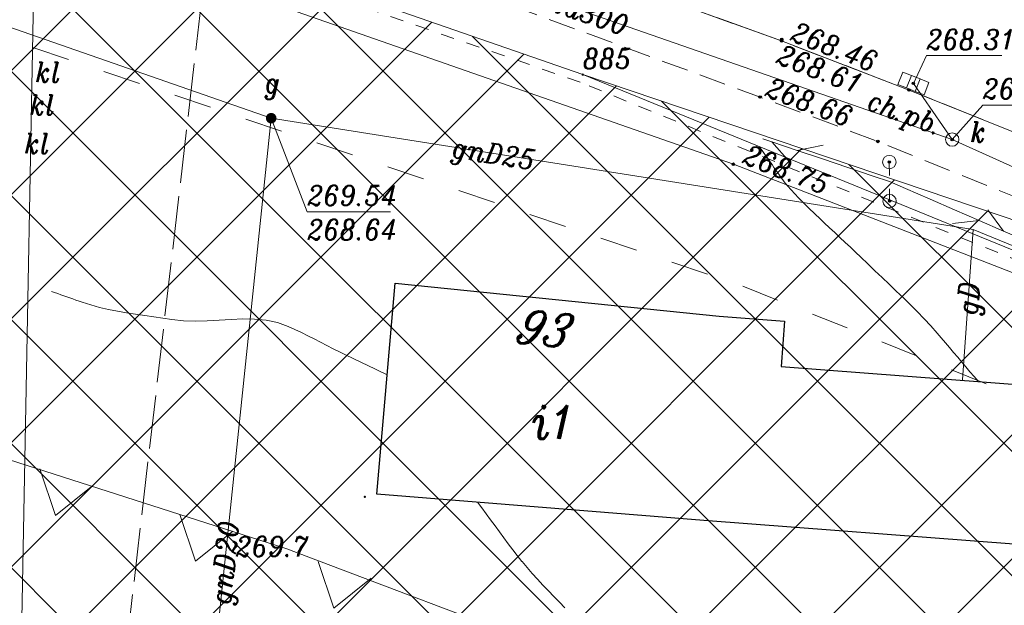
# Model space of a CAD drawing. Header units: metres. Extents: x 7435600 to 7436400, y 5537603 to 5538250.
# Tile 34 of 43: x 7436059 to 7436096, y 5537882 to 5537903. Entities that reach past the tile are written whole.
import ezdxf
from ezdxf.enums import TextEntityAlignment as Align

# ---------------------------------------------------------------- set-up
doc = ezdxf.new("R2010")
doc.units = ezdxf.units.M
doc.header["$MEASUREMENT"] = 0
for name, pattern in [('0.5_0.5', [1, 0.5, -0.5]), ('1.4_1.4', [2.8, 1.4, -1.4]), ('1.5_0.5', [2, 1.5, -0.5]), ('219-500', [0]), ('3117-500', [0]), ('mz1.0_0.5', [1.5, 1, -0.5]), ('mz2.0_0.5', [2.5, 2, -0.5]), ('sm05_500', [1, 0.5, -0.5])]:
    doc.linetypes.add(name, pattern=pattern)
doc.layers.get('0').update_dxf_attribs({"color": 2, "linetype": 'CONTINUOUS', "lineweight": 5})
doc.layers.add('!ramka', color=2, linetype='CONTINUOUS', lineweight=0)
doc.layers.add('BUIB02_02', color=7, linetype='CONTINUOUS', lineweight=0)
for name, color, linetype in [('140-Punkty robocze', 7, 'CONTINUOUS'), ('203-Punkt załamania granicy działki nie stabilizowany', 7, 'CONTINUOUS'), ('203-Punkt załamania granicy działki nie stabilizowany-Atr103', 7, 'CONTINUOUS'), ('218-Granica użytku po granicy działki', 7, 'CONTINUOUS'), ('219-Linia granicy', 7, 'CONTINUOUS'), ('238-Punkt adresowy budynku', 7, 'CONTINUOUS'), ('312-Budynek (powierzchnia)', 7, 'CONTINUOUS'), ('312-Numer ewidencyjny budynku-Atr124', 7, 'CONTINUOUS'), ('403-Punkt określonej wysokości', 7, 'CONTINUOUS'), ('811-Warstwica ciągła linia', 7, 'CONTINUOUS'), ('814-Warstwica pogrubiona linia', 7, 'CONTINUOUS'), ('chodnik (powierzchnia)', 7, 'CONTINUOUS'), ('chodnik (powierzchnia)-Atr17', 7, 'CONTINUOUS'), ('jezdnia (powierzchnia)', 7, 'CONTINUOUS'), ('kratka ściekowa (punkt)', 7, 'CONTINUOUS'), ('krawężnik (linia)', 7, 'CONTINUOUS'), ('Miejsce błędu lub ostrzeżenia po kontroli', 7, 'CONTINUOUS'), ('Nieprzekraczalna linia zabudowy', 7, 'CONTINUOUS'), ('ogrodzenie trwałe (linia)', 7, 'CONTINUOUS'), ('osadnik kanalizacji lokalnej (dół Chambeau) (punkt)-Atr17', 7, 'CONTINUOUS'), ('przewód gazowy (linia)', 7, 'CONTINUOUS'), ('przewód gazowy (linia)-Atr1', 7, 'CONTINUOUS'), ('przewód kanalizacyjny (linia)', 7, 'CONTINUOUS'), ('przewód kanalizacyjny (linia)-Atr1', 7, 'CONTINUOUS'), ('przewód telekomunikacyjny (linia) - symbol', 7, 'CONTINUOUS'), ('przewód telekomunikacyjny - projektowany lub w budowie (linia) - ob. projektowany', 7, 'CONTINUOUS'), ('punkt o określonej wysokości (sieć gazowa)', 7, 'CONTINUOUS'), ('punkt o określonej wysokości (sieć gazowa)-Atr2', 7, 'CONTINUOUS'), ('punkt o określonej wysokości (sieć gazowa)-Atr3', 7, 'CONTINUOUS'), ('punkt o określonej wysokości (sieć kanalizacyjna)', 7, 'CONTINUOUS'), ('punkt o określonej wysokości (sieć kanalizacyjna)-Atr2', 7, 'CONTINUOUS'), ('punkt wysokościowy naturalny', 7, 'CONTINUOUS'), ('punkt wysokościowy naturalny-Atr2', 7, 'CONTINUOUS'), ('punkt wysokościowy sztuczny', 7, 'CONTINUOUS'), ('punkt wysokościowy sztuczny-Atr2', 7, 'CONTINUOUS'), ('Strefa osuwisk potencjalnych', 7, 'CONTINUOUS'), ('słup łączony (linia)', 7, 'CONTINUOUS'), ('słup łączony (linia) - symbol', 7, 'CONTINUOUS'), ('właz okrągły - siec kanalizacyjna (punkt)', 7, 'CONTINUOUS'), ('właz okrągły - siec kanalizacyjna (punkt)-Atr17', 7, 'CONTINUOUS'), ('zasuwa - siec gazowa (punkt)', 7, 'CONTINUOUS'), ('zasuwa - siec gazowa (punkt)-Atr17', 7, 'CONTINUOUS')]:
    doc.layers.add(name, color=color, linetype=linetype)
doc.styles.get("Standard").update_dxf_attribs({"font": 'italic_1250.shx', "width": 0.75})
doc.linetypes.add('902-500', pattern='A,3.75,0,[1,ksztalty.shx,S=0.5,R=0,X=0,Y=0],3.75', length=7.5)

# ---------------------------------------------------------------- blocks, each defined once
blk = doc.blocks.new('203')
at = {"linetype": 'Continuous', "lineweight": 0}
h = blk.add_hatch(color=0, dxfattribs=at)
edge = h.paths.add_edge_path()
edge.add_arc((0, 0), 0.045, 0, 360)
blk = doc.blocks.new('US05')
at = {"color": 0, "linetype": 'Continuous', "lineweight": 13}
for p, q in [((-0.525, -0.25), (-0.525, 0.25)), ((-0.525, 0.25), (-0.175, 0.25)), ((-0.175, -0.25), (-0.175, 0.25)), ((-0.175, 0.25), (0.175, 0.25)), ((0.175, -0.25), (0.175, 0.25)), ((0.175, 0.25), (0.525, 0.25)), ((0.525, -0.25), (0.525, 0.25)), ((-0.525, -0.25), (-0.175, -0.25)), ((-0.175, -0.25), (0.175, -0.25)), ((0.175, -0.25), (0.525, -0.25))]:
    blk.add_line(p, q, dxfattribs=at)
blk = doc.blocks.new('US22')
at = {"color": 0, "linetype": 'Continuous', "lineweight": 13}
blk.add_circle((0, 0), 0.25, dxfattribs=at)
blk = doc.blocks.new('US25')
at = {"linetype": 'Continuous', "lineweight": 0}
h = blk.add_hatch(color=0, dxfattribs=at)
edge = h.paths.add_edge_path()
edge.add_arc((0, 0), 0.2, 0, 360)
blk = doc.blocks.new('PT01')
at = {"color": 0, "linetype": 'Continuous', "lineweight": 13}
for p, q in [((4.65, 0), (3.784, 0.5)), ((0.65, 0), (0, 0)), ((0.65, 0), (1.65, 0)), ((1.65, 0), (2.65, 0)), ((2.65, 0), (3.65, 0)), ((3.65, 0), (2.784, -0.5)), ((3.65, 0), (4.65, 0)), ((4.65, 0), (5, 0))]:
    blk.add_line(p, q, dxfattribs=at)
blk = doc.blocks.new('PW01')
at = {"linetype": 'Continuous', "lineweight": 13}
h = blk.add_hatch(color=0, dxfattribs=at)
edge = h.paths.add_edge_path()
edge.add_arc((0, 0), 0.045, 0, 360)
blk = doc.blocks.new('SM05')
at = {"color": 0, "linetype": 'Continuous', "lineweight": 13}
blk.add_circle((0, 0), 0.25, dxfattribs=at)
blk = doc.blocks.new('PW02')
at = {"linetype": 'Continuous', "lineweight": 13}
h = blk.add_hatch(color=0, dxfattribs=at)
edge = h.paths.add_edge_path()
edge.add_arc((0, 0), 0.045, 0, 360)
blk = doc.blocks.new('PIKIETA')
at = {"color": 0}
blk.add_circle((0, 0), 0.045, dxfattribs=at)
blk = doc.blocks.new('801')
at = {"linetype": 'Continuous', "lineweight": 13}
h = blk.add_hatch(color=0, dxfattribs=at)
edge = h.paths.add_edge_path()
edge.add_arc((0, 0), 0.045, 0, 360)

msp = doc.modelspace()

# ---------------------------------------------------------------- hatches: boundary and pattern name
at = {"layer": 'BUIB02_02', "linetype": 'Continuous', "lineweight": 5}
h = msp.add_hatch(dxfattribs=at)
h.set_pattern_fill('CROSSHATCH', color=253, style=0, pattern_type=2)
h.set_pattern_definition([(45, (7435961.6253, 5537924.7712), (-2.319904, 2.319904), []), (315, (7435961.6253, 5537924.7712), (2.319904, 2.319904), [])])
h.paths.add_polyline_path([(7436043.44, 5537913.56), (7436060.08, 5537909.02), (7436072.46, 5537904.21), (7436080.45, 5537901.44), (7436125.26, 5537886.3), (7436123.85, 5537883.72), (7436121.78, 5537879.94), (7436111.81, 5537868.54), (7436097.96, 5537862.42), (7436082.82, 5537862.73), (7436056.09, 5537869.29), (7436015.82, 5537881.67), (7435957.74, 5537897.76), (7435948.84, 5537901.62), (7435934.32, 5537910.49), (7435934.03, 5537910.63), (7435939.24, 5537925.51), (7435940.01, 5537935.88), (7435938.04, 5537945.01), (7435935.67, 5537947.6), (7435945.85, 5537945.72), (7435954.28, 5537942.86), (7435969.69, 5537938.08), (7435996.02, 5537930.09), (7436005.99, 5537926.19), (7436016.39, 5537923.91), (7436023.56, 5537921.25)])

# ---------------------------------------------------------------- linework, layer by layer
at = {"layer": '!ramka', "color": 251, "linetype": 'Continuous', "lineweight": 13}
msp.add_3dface([(7435692.445, 5538052.761), (7436192.445, 5538052.761), (7436192.445, 5537747.761), (7435692.445, 5537747.761)], dxfattribs=at)
at = {"layer": '218-Granica użytku po granicy działki', "color": 3, "linetype": '0.5_0.5', "lineweight": 13}
for p, q in [((7436080.352, 5537901.157), (7436072.362, 5537903.927)), ((7436123.737, 5537883.445), (7436080.337, 5537901.162)), ((7436080.337, 5537901.162), (7436080.337, 5537901.162)), ((7436080.337, 5537901.162), (7436080.337, 5537901.162)), ((7436080.352, 5537901.157), (7436080.352, 5537901.157)), ((7436080.352, 5537901.157), (7436080.352, 5537901.157))]:
    msp.add_line(p, q, dxfattribs=at)
at = {"layer": '219-Linia granicy', "color": 3, "linetype": '219-500', "lineweight": 13, "flags": 128}
for points in [[(7436059.243, 5537868.457), (7436059.91, 5537904.33)], [(7436072.46, 5537904.21), (7436080.45, 5537901.44)], [(7436080.45, 5537901.44), (7436123.85, 5537883.723)]]:
    msp.add_lwpolyline(points, dxfattribs=at)
at = {"layer": '312-Budynek (powierzchnia)', "color": 251, "linetype": 'Continuous', "lineweight": 25, "flags": 128}
for points in [[(7436072.75, 5537885.75), (7436073.44, 5537893.64)], [(7436073.44, 5537893.64), (7436085.55, 5537892.41)], [(7436085.55, 5537892.41), (7436087.99, 5537892.22)], [(7436087.99, 5537892.22), (7436087.86, 5537890.53)], [(7436087.86, 5537890.53), (7436097.18, 5537889.82)], [(7436084.97, 5537884.77), (7436072.75, 5537885.75)], [(7436096.73, 5537883.87), (7436084.97, 5537884.77)]]:
    msp.add_lwpolyline(points, dxfattribs=at)
at = {"layer": '811-Warstwica ciągła linia', "color": 32, "linetype": 'Continuous', "lineweight": 13, "flags": 128}
msp.add_lwpolyline([(7436095.23, 5537889.97), (7436095.077, 5537890.15), (7436094.924, 5537890.33), (7436094.771, 5537890.51), (7436094.619, 5537890.69), (7436094.466, 5537890.871), (7436094.314, 5537891.051), (7436094.161, 5537891.231), (7436094.008, 5537891.411), (7436093.854, 5537891.591), (7436093.7, 5537891.77), (7436093.457, 5537892.044), (7436093.208, 5537892.313), (7436092.954, 5537892.576), (7436092.696, 5537892.836), (7436092.434, 5537893.093), (7436092.171, 5537893.347), (7436091.905, 5537893.6), (7436091.639, 5537893.853), (7436091.374, 5537894.106), (7436091.11, 5537894.36), (7436090.846, 5537894.614), (7436090.651, 5537894.798), (7436090.456, 5537894.981), (7436090.26, 5537895.164), (7436090.064, 5537895.347), (7436089.867, 5537895.53), (7436089.672, 5537895.713), (7436089.477, 5537895.897), (7436089.282, 5537896.082), (7436089.16, 5537896.2), (7436089.089, 5537896.268), (7436088.944, 5537896.408), (7436088.8, 5537896.549), (7436088.656, 5537896.691), (7436088.514, 5537896.834), (7436088.375, 5537896.98), (7436088.239, 5537897.129), (7436088.108, 5537897.281), (7436087.981, 5537897.436), (7436087.86, 5537897.596), (7436087.8, 5537897.68), (7436087.744, 5537897.761), (7436087.671, 5537897.866), (7436087.598, 5537897.971), (7436087.525, 5537898.076), (7436087.452, 5537898.181), (7436087.379, 5537898.286), (7436087.306, 5537898.391), (7436087.233, 5537898.496), (7436087.16, 5537898.601), (7436087.087, 5537898.706), (7436087.07, 5537898.73)], dxfattribs=at)
at = {"layer": '814-Warstwica pogrubiona linia', "color": 32, "linetype": 'Continuous', "lineweight": 13, "flags": 128}
for points in [[(7436073.14, 5537890.21), (7436073.01, 5537890.271), (7436072.879, 5537890.333), (7436072.749, 5537890.395), (7436072.619, 5537890.457), (7436072.489, 5537890.519), (7436072.36, 5537890.581), (7436072.23, 5537890.643), (7436072.1, 5537890.706), (7436071.97, 5537890.768), (7436071.84, 5537890.83), (7436071.599, 5537890.947), (7436071.36, 5537891.067), (7436071.122, 5537891.188), (7436070.885, 5537891.31), (7436070.648, 5537891.433), (7436070.41, 5537891.555), (7436070.171, 5537891.675), (7436069.93, 5537891.793), (7436069.686, 5537891.909), (7436069.44, 5537892.02), (7436069.03, 5537892.165), (7436068.609, 5537892.253), (7436068.178, 5537892.295), (7436067.741, 5537892.302), (7436067.298, 5537892.288), (7436066.853, 5537892.262), (7436066.407, 5537892.236), (7436065.963, 5537892.223), (7436065.524, 5537892.234), (7436065.09, 5537892.28), (7436064.752, 5537892.331), (7436064.412, 5537892.379), (7436064.072, 5537892.427), (7436063.731, 5537892.476), (7436063.392, 5537892.53), (7436063.054, 5537892.589), (7436062.718, 5537892.657), (7436062.385, 5537892.734), (7436062.055, 5537892.825), (7436061.73, 5537892.93), (7436061.616, 5537892.97), (7436061.502, 5537893.01), (7436061.388, 5537893.05), (7436061.274, 5537893.09), (7436061.16, 5537893.13), (7436061.046, 5537893.17), (7436060.932, 5537893.21), (7436060.818, 5537893.25), (7436060.704, 5537893.29), (7436060.59, 5537893.33)], [(7436079.78, 5537881.496), (7436079.575, 5537881.709), (7436079.369, 5537881.921), (7436079.164, 5537882.135), (7436078.96, 5537882.349), (7436078.758, 5537882.566), (7436078.56, 5537882.785), (7436078.365, 5537883.008), (7436078.18, 5537883.23), (7436078.176, 5537883.235), (7436078.002, 5537883.452), (7436077.832, 5537883.672), (7436077.664, 5537883.893), (7436077.497, 5537884.115), (7436077.332, 5537884.339), (7436077.168, 5537884.563), (7436077.004, 5537884.787), (7436076.839, 5537885.011), (7436076.673, 5537885.234), (7436076.51, 5537885.45)]]:
    msp.add_lwpolyline(points, dxfattribs=at)
at = {"layer": 'chodnik (powierzchnia)', "color": 251, "linetype": 'mz1.0_0.5', "lineweight": 13, "flags": 128}
msp.add_lwpolyline([(7436119.64, 5537887.4), (7436120.52, 5537889.46), (7436111.99, 5537892.99), (7436104.8, 5537895.98), (7436092.65, 5537900.86), (7436087.88, 5537902.7), (7436075.77, 5537907.07), (7436070.16, 5537909.02), (7436069.31, 5537906.93), (7436074.89, 5537905.09), (7436087.08, 5537900.6), (7436091.48, 5537898.94), (7436103.94, 5537893.9), (7436111.27, 5537890.86), (7436116.57, 5537888.67)], close=True, dxfattribs=at)
at = {"layer": 'jezdnia (powierzchnia)', "color": 251, "linetype": '1.5_0.5', "lineweight": 13, "flags": 128}
msp.add_lwpolyline([(7435787.98, 5537999.13), (7435812.53, 5537991.36), (7435837.49, 5537983.4), (7435851.56, 5537978.92), (7435872.9, 5537972.2), (7435884.62, 5537968.52), (7435893.22, 5537965.82), (7435917.63, 5537958.09), (7435931.26, 5537953.8), (7435946.49, 5537948.88), (7435956.04, 5537945.83), (7435981.79, 5537937.53), (7436000.26, 5537931.81), (7436006.5, 5537929.57), (7436018.45, 5537924.52), (7436030.52, 5537919.43), (7436040.91, 5537915.64), (7436044.65, 5537914.31), (7436047.5, 5537913.32), (7436048.48, 5537913.11), (7436051.09, 5537912.8), (7436055.46, 5537912.3), (7436060.57, 5537911.81), (7436062.36, 5537911.5), (7436063.03, 5537911.36), (7436070.16, 5537909.02), (7436075.77, 5537907.07), (7436087.88, 5537902.7), (7436092.65, 5537900.86), (7436104.8, 5537895.98), (7436111.99, 5537892.99), (7436117.36, 5537890.77), (7436120.52, 5537889.46), (7436121.95, 5537888.81), (7436122.58, 5537888.36), (7436123.09, 5537887.94), (7436123.7, 5537887.23), (7436124.27, 5537886.43), (7436124.63, 5537885.44), (7436124.96, 5537883.49), (7436124.82, 5537882.04), (7436132.59, 5537891.94), (7436128.79, 5537893.6), (7436127.56, 5537894.18), (7436120.05, 5537897.35), (7436109.2, 5537901.85), (7436098.73, 5537906.14), (7436090.27, 5537909.41), (7436082.51, 5537912.25), (7436078.14, 5537913.79), (7436065.14, 5537918.22), (7436053.81, 5537921.98), (7436047.55, 5537924.02), (7436039.35, 5537926.69), (7436033.49, 5537928.6), (7436025.95, 5537930.99), (7436016.54, 5537933.92), (7436002.02, 5537938.44), (7435996.37, 5537940.2), (7435994.48, 5537940.74), (7435983.95, 5537944.1), (7435976.31, 5537946.5), (7435971.56, 5537947.96), (7435963.8, 5537950.41), (7435957.25, 5537952.56), (7435948.59, 5537955.3), (7435932.89, 5537960.3), (7435919.95, 5537964.35), (7435895.13, 5537972.13), (7435875.07, 5537978.57), (7435853.94, 5537985.24), (7435845.26, 5537987.99), (7435839.58, 5537989.79), (7435830.87, 5537992.55), (7435814.74, 5537997.65), (7435806.05, 5538000.41), (7435789.9, 5538005.53), (7435788.87, 5538002.22)], close=True, dxfattribs=at)
at = {"layer": 'krawężnik (linia)', "color": 251, "linetype": 'Continuous', "lineweight": 13, "flags": 128}
msp.add_lwpolyline([(7436124.96, 5537883.49), (7436124.63, 5537885.44), (7436124.27, 5537886.43), (7436123.7, 5537887.23), (7436123.09, 5537887.94), (7436122.58, 5537888.36), (7436121.95, 5537888.81), (7436120.52, 5537889.46), (7436117.36, 5537890.77), (7436111.99, 5537892.99), (7436104.8, 5537895.98), (7436092.65, 5537900.86), (7436087.88, 5537902.7), (7436075.77, 5537907.07), (7436070.16, 5537909.02), (7436063.03, 5537911.36), (7436062.36, 5537911.5), (7436060.57, 5537911.81), (7436055.46, 5537912.3)], dxfattribs=at)
at = {"layer": 'Miejsce błędu lub ostrzeżenia po kontroli', "color": 214, "linetype": '1.4_1.4', "lineweight": 13, "flags": 128}
msp.add_lwpolyline([(7436121.51, 5537879.44), (7436086.31, 5537893.58), (7436036.83, 5537910.19), (7435996.36, 5537923.13), (7435965.36, 5537932.47), (7435931.39, 5537911.93)], dxfattribs=at)
at = {"layer": 'Nieprzekraczalna linia zabudowy', "color": 251, "linetype": '3117-500', "lineweight": 13, "flags": 128}
for points in [[(7435948.76, 5537922.44), (7436069.38, 5537883.7), (7436110.71, 5537868.05)], [(7435948.76, 5537922.44), (7436069.38, 5537883.7), (7436110.71, 5537868.05)], [(7435948.76, 5537922.44), (7436069.38, 5537883.7), (7436110.71, 5537868.05)], [(7436060.149, 5537886.695), (7436060.741, 5537884.949), (7436062.134, 5537886.071)], [(7436065.383, 5537884.991), (7436065.976, 5537883.245), (7436067.369, 5537884.368)], [(7436070.551, 5537883.235), (7436071.143, 5537881.489), (7436072.536, 5537882.612)]]:
    msp.add_lwpolyline(points, dxfattribs=at)
at = {"layer": 'ogrodzenie trwałe (linia)', "color": 251, "linetype": '902-500', "lineweight": 13, "flags": 128}
msp.add_lwpolyline([(7436122.66, 5537883.58), (7436115.65, 5537886.77), (7436102.94, 5537891.53), (7436086.08, 5537898.09), (7436068.99, 5537904.06)], dxfattribs=at)
at = {"layer": 'przewód gazowy (linia)', "color": 40, "linetype": 'Continuous', "lineweight": 13, "flags": 128}
for points in [[(7436068.8, 5537899.81), (7436042.08, 5537909.12), (7436027.58, 5537914.17)], [(7436068.8, 5537899.81), (7436065.372, 5537866.968)], [(7436110.82, 5537889.18), (7436095.05, 5537895.65), (7436068.8, 5537899.81)], [(7436095.05, 5537895.65), (7436094.64, 5537890.02)]]:
    msp.add_lwpolyline(points, dxfattribs=at)
at = {"layer": 'przewód kanalizacyjny (linia)', "color": 34, "linetype": 'Continuous', "lineweight": 13, "flags": 128}
for points in [[(7436094.26, 5537899.01), (7436060.82, 5537910.66)], [(7436094.26, 5537899.01), (7436092.81, 5537901.11)], [(7436123.28, 5537885.92), (7436094.26, 5537899.01)]]:
    msp.add_lwpolyline(points, dxfattribs=at)
at = {"layer": 'przewód telekomunikacyjny - projektowany lub w budowie (linia) - ob. projektowany', "color": 30, "linetype": 'mz2.0_0.5', "lineweight": 13, "flags": 128}
msp.add_lwpolyline([(7436062.81, 5537875.04), (7436068.2, 5537921.45), (7436103.18, 5537908.11), (7436130.618, 5537897.247)], dxfattribs=at)
at = {"layer": 'punkt o określonej wysokości (sieć gazowa)-Atr2', "color": 251, "lineweight": 13, "flags": 128}
msp.add_lwpolyline([(7436068.8, 5537899.81), (7436070.15, 5537896.31), (7436073.264, 5537896.31)], dxfattribs=at)
at = {"layer": 'punkt o określonej wysokości (sieć kanalizacyjna)-Atr2', "color": 251, "lineweight": 13, "flags": 128}
for points in [[(7436092.81, 5537901.11), (7436093.3, 5537902.15), (7436096.122, 5537902.15)], [(7436094.26, 5537899.01), (7436095.4, 5537900.3), (7436098.546, 5537900.3)]]:
    msp.add_lwpolyline(points, dxfattribs=at)
at = {"layer": 'Strefa osuwisk potencjalnych', "color": 253, "linetype": 'Continuous', "lineweight": 13, "flags": 128}
msp.add_lwpolyline([(7435954.28, 5537942.86), (7435969.69, 5537938.08), (7435996.02, 5537930.09), (7436005.99, 5537926.19), (7436016.39, 5537923.91), (7436023.56, 5537921.25), (7436043.44, 5537913.56), (7436060.08, 5537909.02), (7436072.46, 5537904.21), (7436080.45, 5537901.44), (7436125.26, 5537886.3), (7436123.85, 5537883.72), (7436121.78, 5537879.94), (7436111.81, 5537868.54), (7436097.96, 5537862.42), (7436082.82, 5537862.73), (7436056.09, 5537869.29), (7436015.82, 5537881.67), (7435957.74, 5537897.76)], dxfattribs=at)
msp.add_lwpolyline([(7435954.28, 5537942.86), (7435969.69, 5537938.08), (7435996.02, 5537930.09), (7436005.99, 5537926.19), (7436016.39, 5537923.91), (7436023.56, 5537921.25), (7436043.44, 5537913.56), (7436060.08, 5537909.02), (7436072.46, 5537904.21), (7436080.45, 5537901.44), (7436125.26, 5537886.3), (7436123.85, 5537883.72), (7436121.78, 5537879.94), (7436111.81, 5537868.54), (7436097.96, 5537862.42), (7436082.82, 5537862.73), (7436056.09, 5537869.29), (7436015.82, 5537881.67), (7435957.74, 5537897.76)], dxfattribs=at)
msp.add_lwpolyline([(7435954.28, 5537942.86), (7435969.69, 5537938.08), (7435996.02, 5537930.09), (7436005.99, 5537926.19), (7436016.39, 5537923.91), (7436023.56, 5537921.25), (7436043.44, 5537913.56), (7436060.08, 5537909.02), (7436072.46, 5537904.21), (7436080.45, 5537901.44), (7436125.26, 5537886.3), (7436123.85, 5537883.72), (7436121.78, 5537879.94), (7436111.81, 5537868.54), (7436097.96, 5537862.42), (7436082.82, 5537862.73), (7436056.09, 5537869.29), (7436015.82, 5537881.67), (7435957.74, 5537897.76)], dxfattribs=at)
at = {"layer": 'słup łączony (linia)', "color": 251, "linetype": 'sm05_500', "lineweight": 13, "flags": 128}
msp.add_lwpolyline([(7436091.91, 5537898.17), (7436091.92, 5537896.71)], dxfattribs=at)

# ---------------------------------------------------------------- block references
at = {"layer": '140-Punkty robocze', "color": 1, "linetype": 'Continuous', "lineweight": 13}
for p in [(7436087.88, 5537902.7), (7436087.89, 5537902.76), (7436092.81, 5537901.11), (7436092.65, 5537900.86), (7436087.08, 5537900.6), (7436091.48, 5537898.94), (7436094.26, 5537899.01), (7436086.08, 5537898.09), (7436091.91, 5537898.17), (7436091.92, 5537896.71)]:
    msp.add_blockref('PIKIETA', p, dxfattribs=at)
at = {"layer": '203-Punkt załamania granicy działki nie stabilizowany', "color": 3, "linetype": 'Continuous', "lineweight": 13}
msp.add_blockref('203', (7436080.45, 5537901.44), dxfattribs=at)
at = {"layer": '403-Punkt określonej wysokości', "color": 251, "linetype": 'Continuous', "lineweight": 13}
for p in [(7436087.88, 5537902.7), (7436087.89, 5537902.76), (7436092.81, 5537901.11), (7436092.65, 5537900.86), (7436087.08, 5537900.6), (7436091.48, 5537898.94), (7436094.26, 5537899.01), (7436086.08, 5537898.09), (7436091.91, 5537898.17), (7436091.92, 5537896.71)]:
    msp.add_blockref('801', p, dxfattribs=at)
at = {"layer": 'kratka ściekowa (punkt)', "color": 251, "linetype": 'Continuous', "lineweight": 13, "rotation": 338.473}
msp.add_blockref('US05', (7436092.81, 5537901.11), dxfattribs=at)
at = {"layer": 'przewód telekomunikacyjny (linia) - symbol', "color": 30, "linetype": 'Continuous', "lineweight": 13}
for rotation in [161.343, 161.343, 336.46]:
    msp.add_blockref('PT01', (7436091.92, 5537897.44), dxfattribs=dict(at, rotation=rotation))
at = {"layer": 'punkt o określonej wysokości (sieć gazowa)', "color": 40, "linetype": 'Continuous', "lineweight": 13, "rotation": 179.999}
msp.add_blockref('PW01', (7436068.8, 5537899.81), dxfattribs=at)
at = {"layer": 'punkt o określonej wysokości (sieć kanalizacyjna)', "color": 34, "linetype": 'Continuous', "lineweight": 13}
for p in [(7436092.81, 5537901.11), (7436094.26, 5537899.01)]:
    msp.add_blockref('PW01', p, dxfattribs=at)
at = {"layer": 'punkt wysokościowy naturalny', "color": 251, "linetype": 'Continuous', "lineweight": 13}
msp.add_blockref('PW01', (7436072.3, 5537885.65), dxfattribs=at)
at = {"layer": 'punkt wysokościowy sztuczny', "color": 251, "linetype": 'Continuous', "lineweight": 13}
for p in [(7436087.88, 5537902.7), (7436087.89, 5537902.76), (7436087.08, 5537900.6), (7436086.08, 5537898.09)]:
    msp.add_blockref('PW02', p, dxfattribs=at)
at = {"layer": 'słup łączony (linia) - symbol', "color": 251, "linetype": 'Continuous', "lineweight": 13}
for p in [(7436091.91, 5537898.17), (7436091.92, 5537896.71)]:
    msp.add_blockref('SM05', p, dxfattribs=at)
at = {"layer": 'właz okrągły - siec kanalizacyjna (punkt)', "color": 251, "linetype": 'Continuous', "lineweight": 13, "rotation": 1.905}
msp.add_blockref('US22', (7436094.26, 5537899.01), dxfattribs=at)
at = {"layer": 'zasuwa - siec gazowa (punkt)', "color": 251, "linetype": 'Continuous', "lineweight": 13, "rotation": 179.999}
msp.add_blockref('US25', (7436068.8, 5537899.81), dxfattribs=at)

# ---------------------------------------------------------------- texts
at = {"layer": '203-Punkt załamania granicy działki nie stabilizowany-Atr103', "color": 251, "lineweight": 13, "width": 0.9}
msp.add_text('885', height=0.75, dxfattribs=at).set_placement((7436080.45, 5537901.44), align=Align.BOTTOM_LEFT)
msp.add_text('885', height=0.75, dxfattribs=at).set_placement((7436080.45, 5537901.44), align=Align.BOTTOM_LEFT)
at = {"layer": '238-Punkt adresowy budynku', "color": 251, "linetype": 'Continuous', "lineweight": 13, "oblique": 15, "width": 0.9}
msp.add_text('93', height=1.25, rotation=354.231, dxfattribs=at).set_placement((7436078.95, 5537892.57), align=Align.TOP_CENTER)
at = {"layer": '312-Numer ewidencyjny budynku-Atr124', "color": 251, "lineweight": 13, "width": 0.9}
msp.add_text('i1', height=1.25, dxfattribs=at).set_placement((7436079.38, 5537888.45), align=Align.MIDDLE_CENTER)
at = {"layer": 'chodnik (powierzchnia)-Atr17', "color": 251, "lineweight": 13, "width": 0.9}
msp.add_text('ch.pb.', height=0.75, rotation=-20.55, dxfattribs=at).set_placement((7436091.02, 5537900.17))
at = {"layer": 'osadnik kanalizacji lokalnej (dół Chambeau) (punkt)-Atr17', "color": 251, "lineweight": 13, "width": 0.9}
for p in [(7436059.98, 5537901.16), (7436059.77, 5537899.93), (7436059.57, 5537898.49)]:
    msp.add_text('kl', height=0.75, dxfattribs=at).set_placement(p)
at = {"layer": 'przewód gazowy (linia)-Atr1', "color": 251, "lineweight": 13, "width": 0.9}
for s, rotation, p in [('gnD25', -9.005, (7436075.58, 5537898.73)), ('gD', 85.835, (7436094.82, 5537892.46)), ('gnD20', 84.041, (7436066.9, 5537881.64))]:
    msp.add_text(s, height=0.75, rotation=rotation, dxfattribs=at).set_placement(p, align=Align.MIDDLE_LEFT)
at = {"layer": 'przewód kanalizacyjny (linia)-Atr1', "color": 34, "lineweight": 13, "width": 0.9}
msp.add_text('kd300', height=0.75, rotation=-19.208, dxfattribs=at).set_placement((7436079.27, 5537904.23), align=Align.MIDDLE_LEFT)
at = {"layer": 'punkt o określonej wysokości (sieć gazowa)-Atr2', "color": 40, "lineweight": 13, "width": 0.9}
msp.add_text('269.54', height=0.75, dxfattribs=at).set_placement((7436070.15, 5537896.317), align=Align.BOTTOM_LEFT)
at = {"layer": 'punkt o określonej wysokości (sieć gazowa)-Atr3', "color": 40, "lineweight": 13, "width": 0.9}
msp.add_text('268.64', height=0.75, dxfattribs=at).set_placement((7436070.15, 5537895.042), align=Align.BOTTOM_LEFT)
at = {"layer": 'punkt o określonej wysokości (sieć kanalizacyjna)-Atr2', "color": 34, "lineweight": 13, "width": 0.9}
for s, p in [('268.31', (7436093.3, 5537902.158)), ('268.45', (7436095.4, 5537900.308))]:
    msp.add_text(s, height=0.75, dxfattribs=at).set_placement(p, align=Align.BOTTOM_LEFT)
at = {"layer": 'punkt wysokościowy naturalny-Atr2', "color": 251, "lineweight": 13, "width": 0.9}
msp.add_text('269.7', height=0.75, dxfattribs=at).set_placement((7436067.47, 5537883.42))
at = {"layer": 'punkt wysokościowy sztuczny-Atr2', "color": 251, "lineweight": 9, "width": 0.9}
for s, rotation, p in [('268.46', -21.094, (7436088.16, 5537902.74)), ('268.61', -21.094, (7436087.63, 5537901.89)), ('268.66', 339.33, (7436087.22, 5537900.66)), ('268.75', 338.74, (7436086.37, 5537898.15))]:
    msp.add_text(s, height=0.75, rotation=rotation, dxfattribs=at).set_placement(p)
at = {"layer": 'właz okrągły - siec kanalizacyjna (punkt)-Atr17', "color": 251, "lineweight": 13, "width": 0.9}
msp.add_text('k', height=0.75, dxfattribs=at).set_placement((7436094.94, 5537898.92))
at = {"layer": 'zasuwa - siec gazowa (punkt)-Atr17', "color": 251, "lineweight": 13, "width": 0.9}
msp.add_text('g', height=0.75, dxfattribs=at).set_placement((7436068.56, 5537900.76))

doc.saveas('drawing.dxf')
